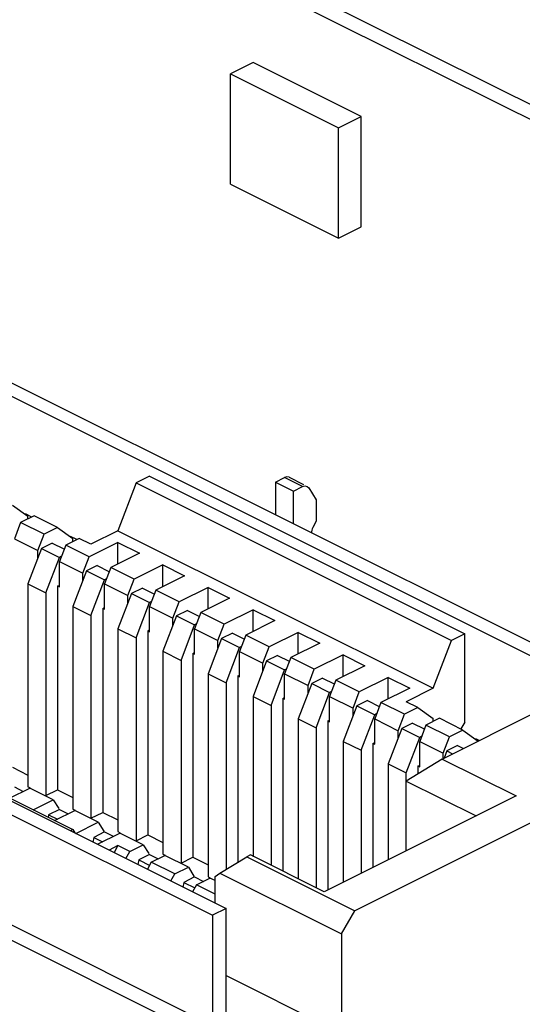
# Paper-space layout '005_EXP_CORICANT_PE_DRAWING_3_1' of a CAD drawing. Header units: millimetres. Extents: x 6 to 413, y 7 to 290.
# Tile 245 of 256: x 241.163 to 241.874, y 163.845 to 165.238. Entities that reach past the tile are written whole.
import ezdxf

# ---------------------------------------------------------------- set-up
doc = ezdxf.new("R2010")
doc.units = ezdxf.units.MM
doc.header["$LTSCALE"] = 23.1
doc.layers.add('119B00000215A_C_3_5353652_BL293', color=7, linetype='CONTINUOUS')

# ---------------------------------------------------------------- blocks, each defined once
blk = doc.blocks.new('119B00000215A_C_3_5353652_BL293', base_point=(238.9172, 165.473))
at = {"layer": '119B00000215A_C_3_5353652_BL293', "color": 7, "linetype": 'Continuous'}
for p, q in [((238.3822, 166.8693), (242.9633, 164.579)), ((238.3822, 166.8479), (242.9824, 164.548)), ((238.3822, 166.1089), (242.0469, 164.2767)), ((238.3822, 166.0898), (242.0278, 164.2671)), ((238.3822, 165.5171), (241.4551, 163.9807)), ((238.3817, 165.4982), (241.436, 163.9712)), ((238.3822, 165.342), (241.436, 163.8153)), ((238.3822, 165.3206), (241.4551, 163.7843)), ((241.4932, 165.1772), (241.4613, 165.1613)), ((241.6459, 165.1008), (241.4932, 165.1772)), ((241.4613, 165.1613), (241.6141, 165.0849)), ((241.4613, 165.0054), (241.4613, 165.1613)), ((241.6141, 165.0849), (241.6459, 165.1008)), ((241.6459, 164.945), (241.6459, 165.1008)), ((241.6141, 164.929), (241.6141, 165.0849)), ((241.4613, 165.0054), (241.6141, 164.929)), ((241.6141, 164.929), (241.6459, 164.945)), ((241.328, 164.5826), (241.3023, 164.5151)), ((241.3468, 164.592), (241.328, 164.5826)), ((241.328, 164.5826), (241.7735, 164.3598)), ((241.3468, 164.592), (241.7923, 164.3692)), ((241.525, 164.5839), (241.5375, 164.5902)), ((241.525, 164.5839), (241.5504, 164.5712)), ((241.525, 164.5839), (241.525, 164.5376)), ((241.563, 164.5774), (241.5375, 164.5902)), ((241.544, 164.5906), (241.5645, 164.5803)), ((241.5504, 164.5712), (241.563, 164.5774)), ((241.5504, 164.5249), (241.5504, 164.5712)), ((241.5694, 164.5778), (241.5718, 164.5756)), ((241.5718, 164.5756), (241.5823, 164.5587)), ((241.1534, 164.5514), (241.175, 164.5357)), ((241.5823, 164.5587), (241.5823, 164.5285)), ((241.1712, 164.5395), (241.1803, 164.5349)), ((241.1647, 164.5266), (241.1559, 164.5034)), ((241.1839, 164.5361), (241.1647, 164.5266)), ((241.1978, 164.51), (241.1647, 164.5266)), ((241.175, 164.5317), (241.175, 164.5357)), ((241.217, 164.5196), (241.1839, 164.5361)), ((241.5823, 164.5285), (241.5776, 164.5198)), ((241.189, 164.4869), (241.1978, 164.51)), ((241.217, 164.5196), (241.1978, 164.51)), ((241.217, 164.5196), (241.2387, 164.5039)), ((241.3023, 164.5151), (241.2641, 164.4961)), ((241.3023, 164.5151), (241.7478, 164.2924)), ((241.5759, 164.5137), (241.5759, 164.5121)), ((241.1559, 164.5034), (241.189, 164.4869)), ((241.2094, 164.4976), (241.1941, 164.49)), ((241.2094, 164.4976), (241.2258, 164.4895)), ((241.2284, 164.4947), (241.2196, 164.4716)), ((241.2476, 164.5043), (241.2284, 164.4947)), ((241.2615, 164.4782), (241.2284, 164.4947)), ((241.2348, 164.5076), (241.2439, 164.5031)), ((241.2387, 164.4999), (241.2387, 164.5039)), ((241.2641, 164.4961), (241.2476, 164.5043)), ((241.3023, 164.4986), (241.2615, 164.4782)), ((241.3023, 164.4986), (241.3329, 164.4833)), ((241.3023, 164.468), (241.3023, 164.4986)), ((241.1941, 164.49), (241.175, 164.4399)), ((241.189, 164.4766), (241.189, 164.4869)), ((241.1941, 164.49), (241.2196, 164.4773)), ((241.3329, 164.4833), (241.292, 164.4629)), ((241.2005, 164.4272), (241.2196, 164.4773)), ((241.2222, 164.4786), (241.2196, 164.4773)), ((241.2196, 164.4716), (241.2527, 164.4551)), ((241.2196, 164.4358), (241.2196, 164.4716)), ((241.2527, 164.4551), (241.2615, 164.4782)), ((241.2578, 164.4582), (241.2387, 164.4081)), ((241.2527, 164.4448), (241.2527, 164.4551)), ((241.273, 164.4658), (241.2578, 164.4582)), ((241.2578, 164.4582), (241.2832, 164.4455)), ((241.273, 164.4658), (241.2894, 164.4576)), ((241.292, 164.4629), (241.2832, 164.4398)), ((241.3251, 164.4464), (241.292, 164.4629)), ((241.3659, 164.4668), (241.3251, 164.4464)), ((241.3659, 164.4668), (241.3965, 164.4515)), ((241.3659, 164.4362), (241.3659, 164.4668)), ((241.175, 164.4399), (241.2005, 164.4272)), ((241.175, 164.4399), (241.175, 164.1531)), ((241.2641, 164.3954), (241.2832, 164.4455)), ((241.2859, 164.4468), (241.2832, 164.4455)), ((241.2832, 164.4398), (241.3163, 164.4233)), ((241.2832, 164.4039), (241.2832, 164.4398)), ((241.3163, 164.4233), (241.3251, 164.4464)), ((241.3965, 164.4515), (241.3557, 164.4311)), ((241.2005, 164.4272), (241.2005, 164.1404)), ((241.217, 164.437), (241.2186, 164.4378)), ((241.217, 164.437), (241.2196, 164.4358)), ((241.217, 164.437), (241.217, 164.1486)), ((241.3214, 164.4264), (241.3023, 164.3763)), ((241.3367, 164.434), (241.3214, 164.4264)), ((241.3214, 164.4264), (241.3469, 164.4136)), ((241.3367, 164.434), (241.353, 164.4258)), ((241.3557, 164.4311), (241.3469, 164.408)), ((241.3888, 164.4145), (241.3557, 164.4311)), ((241.4296, 164.435), (241.3888, 164.4145)), ((241.4296, 164.435), (241.4601, 164.4197)), ((241.4296, 164.4044), (241.4296, 164.435)), ((241.3163, 164.413), (241.3163, 164.4233)), ((241.3278, 164.3636), (241.3469, 164.4136)), ((241.3495, 164.415), (241.3469, 164.4136)), ((241.3799, 164.3914), (241.3888, 164.4145)), ((241.4601, 164.4197), (241.4193, 164.3993)), ((241.2387, 164.4081), (241.2641, 164.3954)), ((241.2387, 164.4081), (241.2387, 164.1213)), ((241.2807, 164.4052), (241.2822, 164.406)), ((241.2807, 164.4052), (241.2832, 164.4039)), ((241.2807, 164.4052), (241.2807, 164.1168)), ((241.3469, 164.408), (241.3799, 164.3914)), ((241.3469, 164.3721), (241.3469, 164.408)), ((241.4003, 164.4022), (241.3851, 164.3946)), ((241.4003, 164.4022), (241.4167, 164.394)), ((241.4193, 164.3993), (241.4105, 164.3762)), ((241.4524, 164.3827), (241.4193, 164.3993)), ((241.4932, 164.4031), (241.4524, 164.3827)), ((241.4932, 164.4031), (241.5238, 164.3879)), ((241.4932, 164.3726), (241.4932, 164.4031)), ((241.2641, 164.3954), (241.2641, 164.1086)), ((241.3851, 164.3946), (241.3659, 164.3445)), ((241.3799, 164.3812), (241.3799, 164.3914)), ((241.3851, 164.3946), (241.4105, 164.3818)), ((241.5238, 164.3879), (241.483, 164.3675)), ((241.3023, 164.3763), (241.3278, 164.3636)), ((241.3023, 164.3763), (241.3023, 164.0895)), ((241.3443, 164.3734), (241.3458, 164.3742)), ((241.3443, 164.3734), (241.3469, 164.3721)), ((241.3443, 164.3734), (241.3443, 164.085)), ((241.3914, 164.3317), (241.4105, 164.3818)), ((241.4132, 164.3832), (241.4105, 164.3818)), ((241.4105, 164.3762), (241.4436, 164.3596)), ((241.4105, 164.3403), (241.4105, 164.3762)), ((241.4436, 164.3596), (241.4524, 164.3827)), ((241.464, 164.3704), (241.4487, 164.3627)), ((241.464, 164.3704), (241.4803, 164.3622)), ((241.5569, 164.3713), (241.5161, 164.3509)), ((241.5569, 164.3713), (241.5874, 164.356)), ((241.5569, 164.3408), (241.5569, 164.3713)), ((241.3278, 164.3636), (241.3278, 164.0767)), ((241.4487, 164.3627), (241.4296, 164.3127)), ((241.4436, 164.3494), (241.4436, 164.3596)), ((241.4487, 164.3627), (241.4742, 164.35)), ((241.483, 164.3675), (241.4741, 164.3443)), ((241.5161, 164.3509), (241.483, 164.3675)), ((241.5874, 164.356), (241.5466, 164.3356)), ((241.7478, 164.2924), (241.7735, 164.3598)), ((241.7923, 164.3692), (241.7735, 164.3598)), ((241.7923, 164.2445), (241.7923, 164.3692)), ((241.3659, 164.3445), (241.3914, 164.3317)), ((241.3659, 164.3445), (241.3659, 164.0576)), ((241.408, 164.3416), (241.4095, 164.3423)), ((241.408, 164.3416), (241.4105, 164.3403)), ((241.408, 164.3416), (241.408, 164.0532)), ((241.455, 164.2999), (241.4742, 164.35)), ((241.4741, 164.3443), (241.5072, 164.3278)), ((241.4741, 164.3085), (241.4741, 164.3443)), ((241.4768, 164.3513), (241.4742, 164.35)), ((241.5072, 164.3278), (241.5161, 164.3509)), ((241.3914, 164.3317), (241.3914, 164.0449)), ((241.5123, 164.3309), (241.4932, 164.2808)), ((241.5072, 164.3175), (241.5072, 164.3278)), ((241.5276, 164.3386), (241.5123, 164.3309)), ((241.5123, 164.3309), (241.5378, 164.3182)), ((241.5276, 164.3386), (241.544, 164.3304)), ((241.5466, 164.3356), (241.5378, 164.3125)), ((241.5797, 164.3191), (241.5466, 164.3356)), ((241.6205, 164.3395), (241.5797, 164.3191)), ((241.6205, 164.3395), (241.6511, 164.3242)), ((241.6205, 164.309), (241.6205, 164.3395)), ((240.7929, 164.315), (241.2384, 164.0923)), ((241.5187, 164.2681), (241.5378, 164.3182)), ((241.5404, 164.3195), (241.5378, 164.3182)), ((241.5709, 164.296), (241.5797, 164.3191)), ((241.6511, 164.3242), (241.6102, 164.3038)), ((241.4296, 164.3127), (241.455, 164.2999)), ((241.4296, 164.3127), (241.4296, 164.0258)), ((241.455, 164.2999), (241.455, 164.0361)), ((241.4716, 164.3098), (241.4731, 164.3105)), ((241.4716, 164.3098), (241.4741, 164.3085)), ((241.4716, 164.3098), (241.4716, 164.0463)), ((241.5378, 164.3125), (241.5709, 164.296)), ((241.5378, 164.2767), (241.5378, 164.3125)), ((241.5912, 164.3067), (241.576, 164.2991)), ((241.5912, 164.3067), (241.6076, 164.2985)), ((241.6102, 164.3038), (241.6014, 164.2807)), ((241.6433, 164.2873), (241.6102, 164.3038)), ((241.6842, 164.3077), (241.6433, 164.2873)), ((241.6842, 164.3077), (241.7147, 164.2924)), ((241.6842, 164.2771), (241.6842, 164.3077)), ((241.576, 164.2991), (241.5569, 164.249)), ((241.5709, 164.2857), (241.5709, 164.296)), ((241.576, 164.2991), (241.6014, 164.2864)), ((241.5823, 164.2363), (241.6014, 164.2864)), ((241.6041, 164.2877), (241.6014, 164.2864)), ((241.6345, 164.2642), (241.6433, 164.2873)), ((241.7147, 164.2924), (241.6739, 164.272)), ((241.7478, 164.2924), (241.7096, 164.2733)), ((241.4932, 164.2808), (241.5187, 164.2681)), ((241.4932, 164.2808), (241.4932, 164.0541)), ((241.5352, 164.2779), (241.5368, 164.2787)), ((241.5352, 164.2779), (241.5378, 164.2767)), ((241.5352, 164.2779), (241.5352, 164.0337)), ((241.6014, 164.2807), (241.6345, 164.2642)), ((241.6014, 164.2449), (241.6014, 164.2807)), ((241.6549, 164.2749), (241.6396, 164.2673)), ((241.6549, 164.2749), (241.6712, 164.2667)), ((241.6739, 164.272), (241.6651, 164.2489)), ((241.707, 164.2555), (241.6739, 164.272)), ((241.7262, 164.265), (241.7096, 164.2733)), ((241.5187, 164.2681), (241.5187, 164.042)), ((241.6396, 164.2673), (241.6205, 164.2172)), ((241.6345, 164.2539), (241.6345, 164.2642)), ((241.6396, 164.2673), (241.6651, 164.2546)), ((241.7262, 164.265), (241.707, 164.2555)), ((241.7262, 164.265), (241.7478, 164.2494)), ((241.7605, 164.1922), (241.8967, 164.2603)), ((241.5569, 164.249), (241.5823, 164.2363)), ((241.5569, 164.249), (241.5569, 164.0229)), ((241.5989, 164.2461), (241.6004, 164.2469)), ((241.5989, 164.2461), (241.6014, 164.2449)), ((241.5989, 164.2461), (241.5989, 164.007)), ((241.646, 164.2045), (241.6651, 164.2546)), ((241.6677, 164.2559), (241.6651, 164.2546)), ((241.6651, 164.2489), (241.6982, 164.2323)), ((241.6651, 164.213), (241.6651, 164.2489)), ((241.6982, 164.2323), (241.707, 164.2555)), ((241.7567, 164.2498), (241.7375, 164.2402)), ((241.7478, 164.2453), (241.7478, 164.2494)), ((241.7898, 164.2332), (241.7567, 164.2498)), ((241.7923, 164.2445), (241.7868, 164.235)), ((241.5823, 164.2363), (241.5823, 164.0102)), ((241.7033, 164.2355), (241.6842, 164.1854)), ((241.6982, 164.2221), (241.6982, 164.2323)), ((241.7185, 164.2431), (241.7033, 164.2355)), ((241.7033, 164.2355), (241.7287, 164.2227)), ((241.7185, 164.2431), (241.7349, 164.2349)), ((241.7375, 164.2402), (241.7287, 164.2171)), ((241.7706, 164.2236), (241.7375, 164.2402)), ((241.7898, 164.2332), (241.7706, 164.2236)), ((241.7898, 164.2332), (241.8114, 164.2175)), ((241.6205, 164.2172), (241.646, 164.2045)), ((241.6205, 164.2172), (241.6205, 164.0178)), ((241.7096, 164.1727), (241.7287, 164.2227)), ((241.7314, 164.2241), (241.7287, 164.2227)), ((241.7287, 164.2171), (241.7618, 164.2005)), ((241.7287, 164.1812), (241.7287, 164.2171)), ((241.7618, 164.2005), (241.7706, 164.2236)), ((241.8076, 164.2213), (241.8122, 164.219)), ((241.646, 164.2045), (241.646, 164.0305)), ((241.6625, 164.2143), (241.664, 164.2151)), ((241.6625, 164.2143), (241.6651, 164.213)), ((241.6625, 164.2143), (241.6625, 164.0388)), ((241.7669, 164.2036), (241.763, 164.1934)), ((241.7822, 164.2113), (241.7669, 164.2036)), ((241.7669, 164.2036), (241.775, 164.1996)), ((241.7822, 164.2113), (241.7905, 164.2071)), ((241.7605, 164.1922), (241.7096, 164.161)), ((241.7605, 164.1922), (241.8649, 164.14)), ((241.7618, 164.1922), (241.7618, 164.2005)), ((241.1534, 164.1805), (241.175, 164.1696)), ((242.0495, 164.1839), (241.6371, 163.9777)), ((241.6842, 164.1854), (241.7096, 164.1727)), ((241.6842, 164.1854), (241.6842, 164.0496)), ((241.7262, 164.1825), (241.7277, 164.1832)), ((241.7262, 164.1825), (241.7287, 164.1812)), ((241.7262, 164.1825), (241.7262, 164.1711)), ((241.7096, 164.0623), (241.7096, 164.1727)), ((241.7096, 164.161), (241.8083, 164.1117)), ((241.1492, 164.1369), (241.1777, 164.1512)), ((241.1559, 164.1527), (241.1684, 164.1465)), ((241.175, 164.1531), (241.1779, 164.1517)), ((241.2108, 164.1346), (241.1777, 164.1512)), ((241.2005, 164.1404), (241.217, 164.1486)), ((241.217, 164.1486), (241.2387, 164.1378)), ((241.1823, 164.1204), (241.2108, 164.1346)), ((241.2108, 164.1346), (241.2185, 164.122)), ((241.8649, 164.14), (241.5938, 164.0044)), ((241.2196, 164.1209), (241.2043, 164.1133)), ((241.2128, 164.1051), (241.2413, 164.1193)), ((241.2196, 164.1209), (241.232, 164.1147)), ((241.2387, 164.1213), (241.2416, 164.1198)), ((241.2744, 164.1028), (241.2413, 164.1193)), ((241.2043, 164.1133), (241.2037, 164.1096)), ((241.2043, 164.1133), (241.2167, 164.1071)), ((241.2641, 164.1086), (241.2807, 164.1168)), ((241.2807, 164.1168), (241.3023, 164.106)), ((241.2384, 164.0923), (241.2352, 164.0907)), ((241.2384, 164.0923), (241.2413, 164.0876)), ((241.2427, 164.0869), (241.2744, 164.1028)), ((241.2744, 164.1028), (241.2822, 164.0902)), ((241.268, 164.0814), (241.2668, 164.0748)), ((241.2832, 164.0891), (241.268, 164.0814)), ((241.268, 164.0814), (241.2804, 164.0752)), ((241.2732, 164.0716), (241.305, 164.0875)), ((241.2832, 164.0891), (241.2956, 164.0829)), ((241.3023, 164.0895), (241.3052, 164.088)), ((241.3381, 164.071), (241.305, 164.0875)), ((241.3278, 164.0767), (241.3443, 164.085)), ((241.3443, 164.085), (241.3659, 164.0742)), ((241.3023, 164.0697), (241.2898, 164.0634)), ((241.3023, 164.0697), (241.2967, 164.0599)), ((241.3189, 164.0614), (241.3023, 164.0697)), ((241.3189, 164.0614), (241.3381, 164.071)), ((241.3381, 164.071), (241.3458, 164.0584)), ((241.3132, 164.0516), (241.3189, 164.0614)), ((241.3316, 164.0496), (241.3305, 164.043)), ((241.3469, 164.0573), (241.3316, 164.0496)), ((241.3316, 164.0496), (241.3473, 164.0418)), ((241.3469, 164.0573), (241.3593, 164.051)), ((241.3494, 164.0461), (241.3686, 164.0557)), ((241.3659, 164.0576), (241.3689, 164.0562)), ((241.4017, 164.0392), (241.3686, 164.0557)), ((241.3914, 164.0449), (241.408, 164.0532)), ((241.408, 164.0532), (241.4296, 164.0424)), ((241.4462, 164.0307), (241.4843, 164.0541)), ((241.4894, 164.0566), (241.4843, 164.0541)), ((241.4843, 164.0541), (241.6371, 163.9777)), ((241.5938, 164.0044), (241.4894, 164.0566)), ((241.3494, 164.0461), (241.3438, 164.0364)), ((241.3825, 164.0296), (241.3494, 164.0461)), ((241.3825, 164.0296), (241.4017, 164.0392)), ((241.4017, 164.0392), (241.4095, 164.0266)), ((241.3769, 164.0198), (241.3825, 164.0296)), ((241.4105, 164.0254), (241.3952, 164.0178)), ((241.4105, 164.0254), (241.4229, 164.0192)), ((241.4131, 164.0143), (241.4323, 164.0239)), ((241.4296, 164.0258), (241.4325, 164.0244)), ((241.4397, 164.0202), (241.4323, 164.0239)), ((241.4398, 164.0261), (241.4462, 164.0307)), ((241.4398, 163.9884), (241.4398, 164.0261)), ((241.4462, 164.0307), (241.618, 163.9448)), ((241.3952, 164.0178), (241.3941, 164.0112)), ((241.3952, 164.0178), (241.4109, 164.01)), ((241.4131, 164.0143), (241.4074, 164.0045)), ((241.4398, 164.0009), (241.4131, 164.0143)), ((241.4551, 163.9807), (241.436, 163.9712)), ((241.4551, 163.8248), (241.4551, 163.9807)), ((241.436, 163.9712), (241.436, 163.8153)), ((241.618, 163.9448), (241.6371, 163.9777)), ((241.618, 163.9448), (241.618, 163.8045)), ((241.4551, 163.8859), (241.618, 163.8045))]:
    blk.add_line(p, q, dxfattribs=at)
for points in [[(241.544, 164.5906), (241.541, 164.5912), (241.5375, 164.5902)], [(241.563, 164.5774), (241.5665, 164.5784), (241.5694, 164.5778)], [(241.5776, 164.5198), (241.5767, 164.5178), (241.5761, 164.5157), (241.5759, 164.5137)]]:
    blk.add_lwpolyline(points, dxfattribs=at)

psp = doc.layouts.new('005_EXP_CORICANT_PE_DRAWING_3_1')

# ---------------------------------------------------------------- block references
at = {"layer": '119B00000215A_C_3_5353652_BL293'}
psp.add_blockref('119B00000215A_C_3_5353652_BL293', (238.9172, 165.473), dxfattribs=at)

doc.saveas('drawing.dxf')
